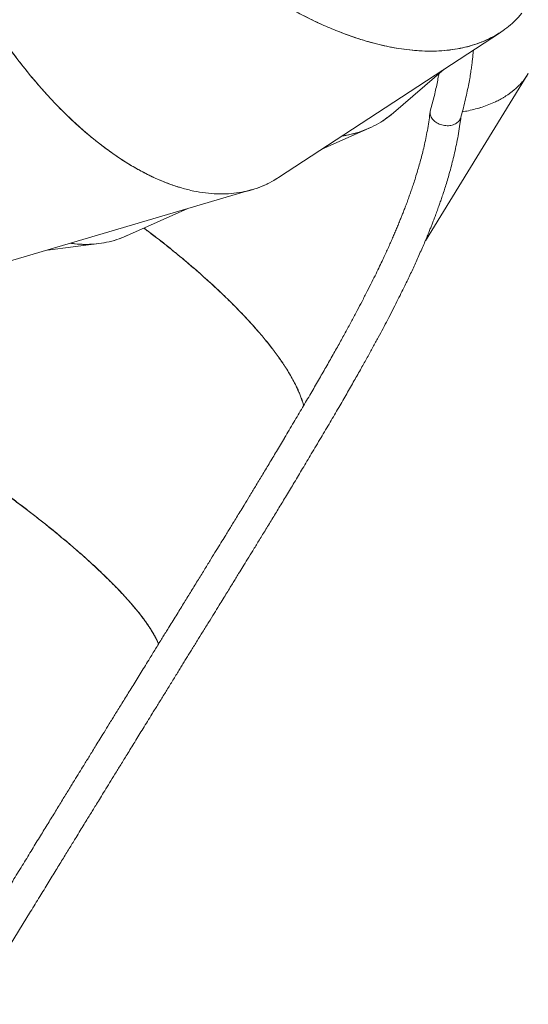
# Model space of a CAD drawing. Extents: x 5459245 to 5462690, y 5971016 to 5972523.
# Tile 40 of 136: x 5462442.377 to 5462442.923, y 5972212.145 to 5972213.203. Entities that reach past the tile are written whole.
import ezdxf

# ---------------------------------------------------------------- set-up
doc = ezdxf.new("R2010")
doc.units = 0
doc.layers.add('A_MAŁA ARCHITEKTURA', color=195, linetype='CONTINUOUS', lineweight=9)

# ---------------------------------------------------------------- blocks, each defined once
blk = doc.blocks.new('MEGA')
at = {"layer": 'A_MAŁA ARCHITEKTURA'}
for p, q in [((5462443.0462, 5972218.2195), (5462443.2578, 5972218.0293)), ((5462443.0875, 5972218.1824), (5462443.1222, 5972218.1392)), ((5462443.145, 5972218.1181), (5462443.2043, 5972218.0774)), ((5462443.2837, 5972218.0121), (5462443.5412, 5972217.891)), ((5462443.3339, 5972217.9885), (5462443.3797, 5972217.9571)), ((5462443.4076, 5972217.9435), (5462443.4761, 5972217.9216)), ((5462443.3085, 5972217.8423), (5462443.5192, 5972217.8423)), ((5462439.6789, 5972217.8256), (5462442.4728, 5972217.8256))]:
    blk.add_line(p, q, dxfattribs=at)
for points, knots in [([(5462443.2191, 5972218.0972), (5462443.2184, 5972218.0998), (5462443.2168, 5972218.1059), (5462443.215, 5972218.116), (5462443.2134, 5972218.1273), (5462443.2124, 5972218.1392), (5462443.2118, 5972218.1514), (5462443.2118, 5972218.1625), (5462443.2122, 5972218.1723), (5462443.2127, 5972218.1808), (5462443.2134, 5972218.1894), (5462443.2144, 5972218.1983), (5462443.2156, 5972218.2074), (5462443.2171, 5972218.2172), (5462443.219, 5972218.2279), (5462443.2214, 5972218.2394), (5462443.2242, 5972218.2513), (5462443.2273, 5972218.2635), (5462443.2308, 5972218.2757), (5462443.2341, 5972218.2861), (5462443.237, 5972218.2947), (5462443.2394, 5972218.3017), (5462443.242, 5972218.3088), (5462443.2447, 5972218.3161), (5462443.2476, 5972218.3235), (5462443.2506, 5972218.331), (5462443.2538, 5972218.3387), (5462443.258, 5972218.3483), (5462443.2634, 5972218.36), (5462443.27, 5972218.3736), (5462443.2757, 5972218.3849), (5462443.2803, 5972218.3936), (5462443.2839, 5972218.4001), (5462443.2875, 5972218.4066), (5462443.2911, 5972218.4128), (5462443.2942, 5972218.4181), (5462443.2969, 5972218.4227), (5462443.2996, 5972218.4271), (5462443.3025, 5972218.4318), (5462443.3056, 5972218.4367), (5462443.309, 5972218.4422), (5462443.3129, 5972218.4481), (5462443.3169, 5972218.4542), (5462443.3208, 5972218.4598), (5462443.3242, 5972218.4648), (5462443.3271, 5972218.469), (5462443.3295, 5972218.4723), (5462443.3308, 5972218.4742), (5462443.3314, 5972218.475)], [0, 0, 0, 0, 0.027644, 0.063342, 0.099386, 0.13578, 0.172523, 0.208595, 0.231893, 0.255417, 0.279165, 0.303138, 0.327337, 0.351762, 0.38084, 0.410456, 0.44061, 0.471303, 0.502534, 0.531979, 0.548934, 0.566184, 0.583729, 0.601569, 0.619704, 0.638135, 0.65686, 0.675881, 0.708576, 0.742974, 0.776038, 0.791558, 0.807685, 0.82442, 0.840635, 0.853931, 0.864329, 0.875478, 0.887377, 0.900028, 0.91343, 0.929443, 0.945359, 0.960741, 0.973896, 0.984824, 0.993525, 1, 1, 1, 1]), ([(5462443.2987, 5972218.4256), (5462443.2965, 5972218.422), (5462443.2923, 5972218.4149), (5462443.2864, 5972218.4047), (5462443.2809, 5972218.3946), (5462443.2754, 5972218.3844), (5462443.27, 5972218.3737), (5462443.2647, 5972218.3628), (5462443.2602, 5972218.353), (5462443.2562, 5972218.3442), (5462443.253, 5972218.3366), (5462443.2499, 5972218.3292), (5462443.247, 5972218.3219), (5462443.2442, 5972218.3148), (5462443.2416, 5972218.3078), (5462443.2391, 5972218.301), (5462443.2361, 5972218.2922), (5462443.2326, 5972218.2816), (5462443.2289, 5972218.2691), (5462443.2256, 5972218.257), (5462443.2227, 5972218.2452), (5462443.2201, 5972218.2336), (5462443.2179, 5972218.2222), (5462443.2161, 5972218.2109), (5462443.2146, 5972218.2001), (5462443.2134, 5972218.1896), (5462443.2126, 5972218.1794), (5462443.2119, 5972218.1671), (5462443.2117, 5972218.153), (5462443.2124, 5972218.1374), (5462443.2139, 5972218.1225), (5462443.2163, 5972218.1082), (5462443.2195, 5972218.0947), (5462443.2235, 5972218.0819), (5462443.2284, 5972218.07), (5462443.234, 5972218.0589), (5462443.2405, 5972218.0486), (5462443.2477, 5972218.0394), (5462443.2556, 5972218.031), (5462443.2643, 5972218.0236), (5462443.2736, 5972218.0172), (5462443.2803, 5972218.0138), (5462443.2837, 5972218.0121)], [0, 0, 0, 0, 0.021397, 0.041159, 0.059285, 0.079279, 0.100059, 0.119873, 0.141168, 0.155678, 0.169933, 0.183933, 0.197677, 0.211165, 0.224398, 0.237376, 0.250098, 0.274428, 0.298304, 0.321727, 0.344696, 0.367213, 0.390613, 0.413071, 0.435258, 0.457174, 0.478819, 0.500193, 0.536513, 0.572356, 0.607726, 0.643316, 0.679262, 0.714914, 0.750274, 0.786186, 0.821948, 0.857563, 0.893189, 0.928925, 0.964647, 1, 1, 1, 1]), ([(5462443.5435, 5972217.8901), (5462443.5427, 5972217.8904), (5462443.5389, 5972217.8919), (5462443.5323, 5972217.8956), (5462443.5237, 5972217.9011), (5462443.5155, 5972217.9076), (5462443.5076, 5972217.9148), (5462443.5002, 5972217.9229), (5462443.4931, 5972217.9317), (5462443.4865, 5972217.9414), (5462443.4805, 5972217.9514), (5462443.4752, 5972217.9617), (5462443.4704, 5972217.9721), (5462443.466, 5972217.9831), (5462443.4619, 5972217.9947), (5462443.4587, 5972218.0053), (5462443.4562, 5972218.0148), (5462443.4543, 5972218.023), (5462443.4525, 5972218.0315), (5462443.4508, 5972218.0403), (5462443.4493, 5972218.0493), (5462443.448, 5972218.0592), (5462443.4467, 5972218.07), (5462443.4457, 5972218.0817), (5462443.4449, 5972218.0938), (5462443.4444, 5972218.1064), (5462443.4443, 5972218.1191), (5462443.4444, 5972218.1301), (5462443.4446, 5972218.1391), (5462443.4449, 5972218.1465), (5462443.4453, 5972218.1541), (5462443.4458, 5972218.1619), (5462443.4465, 5972218.1698), (5462443.4472, 5972218.1779), (5462443.4481, 5972218.1861), (5462443.4493, 5972218.1965), (5462443.451, 5972218.2093), (5462443.4534, 5972218.2242), (5462443.4557, 5972218.2366), (5462443.4576, 5972218.2463), (5462443.4591, 5972218.2536), (5462443.4607, 5972218.2609), (5462443.4623, 5972218.2678), (5462443.4638, 5972218.2738), (5462443.465, 5972218.279), (5462443.4663, 5972218.284), (5462443.4677, 5972218.2893), (5462443.4693, 5972218.2949), (5462443.471, 5972218.3012), (5462443.473, 5972218.3079), (5462443.4751, 5972218.3149), (5462443.4772, 5972218.3214), (5462443.479, 5972218.3272), (5462443.4806, 5972218.332), (5462443.4819, 5972218.3358), (5462443.4827, 5972218.338), (5462443.483, 5972218.339)], [0, 0, 0, 0, 0.007961, 0.038825, 0.069779, 0.100825, 0.131964, 0.162663, 0.193562, 0.224663, 0.255965, 0.283281, 0.310862, 0.33871, 0.366825, 0.394427, 0.412254, 0.430254, 0.448426, 0.46677, 0.485287, 0.503976, 0.526226, 0.548888, 0.571962, 0.595448, 0.619346, 0.641876, 0.65485, 0.668049, 0.681475, 0.695126, 0.709002, 0.723105, 0.737434, 0.751988, 0.777006, 0.803327, 0.828627, 0.840503, 0.852843, 0.865648, 0.878056, 0.88823, 0.896186, 0.904717, 0.913823, 0.923503, 0.933758, 0.94601, 0.958189, 0.969959, 0.980025, 0.988388, 0.995046, 1, 1, 1, 1]), ([(5462443.4712, 5972218.3017), (5462443.4703, 5972218.2987), (5462443.4687, 5972218.2929), (5462443.4665, 5972218.2845), (5462443.4645, 5972218.2769), (5462443.4628, 5972218.2698), (5462443.4611, 5972218.2625), (5462443.4591, 5972218.2534), (5462443.4568, 5972218.2427), (5462443.4546, 5972218.2306), (5462443.4527, 5972218.2196), (5462443.4511, 5972218.2093), (5462443.4498, 5972218.2002), (5462443.4486, 5972218.1911), (5462443.4476, 5972218.182), (5462443.4467, 5972218.1728), (5462443.446, 5972218.1638), (5462443.4453, 5972218.1532), (5462443.4447, 5972218.1412), (5462443.4443, 5972218.1277), (5462443.4443, 5972218.1148), (5462443.4446, 5972218.1022), (5462443.4451, 5972218.0899), (5462443.4459, 5972218.0785), (5462443.4469, 5972218.068), (5462443.448, 5972218.0586), (5462443.4493, 5972218.0493), (5462443.4508, 5972218.0404), (5462443.4524, 5972218.0318), (5462443.4544, 5972218.0221), (5462443.457, 5972218.0116), (5462443.4602, 5972218.0004), (5462443.4636, 5972217.9897), (5462443.4674, 5972217.9795), (5462443.4718, 5972217.9688), (5462443.477, 5972217.9579), (5462443.4831, 5972217.9469), (5462443.4896, 5972217.9367), (5462443.4965, 5972217.9273), (5462443.5039, 5972217.9187), (5462443.5117, 5972217.9109), (5462443.5198, 5972217.904), (5462443.5284, 5972217.898), (5462443.5372, 5972217.8928), (5462443.5465, 5972217.8885), (5462443.556, 5972217.8852), (5462443.5642, 5972217.8831), (5462443.5693, 5972217.8824), (5462443.571, 5972217.8822)], [0, 0, 0, 0, 0.015131, 0.029061, 0.04179, 0.05332, 0.06455, 0.078258, 0.098776, 0.118042, 0.138446, 0.154158, 0.169409, 0.1842, 0.20013, 0.215765, 0.231068, 0.246041, 0.270094, 0.293647, 0.316699, 0.339252, 0.361304, 0.384322, 0.402792, 0.421057, 0.439119, 0.456977, 0.47463, 0.49208, 0.517185, 0.542039, 0.566643, 0.590996, 0.615099, 0.64622, 0.677096, 0.707727, 0.738115, 0.769065, 0.799884, 0.830572, 0.861131, 0.891923, 0.922689, 0.95343, 0.984147, 1, 1, 1, 1]), ([(5462442.8466, 5972218.2229), (5462442.8465, 5972218.216), (5462442.8465, 5972218.202), (5462442.8461, 5972218.1811), (5462442.8455, 5972218.1603), (5462442.8447, 5972218.1398), (5462442.8436, 5972218.1195), (5462442.8423, 5972218.0994), (5462442.8409, 5972218.0812), (5462442.8394, 5972218.0648), (5462442.8379, 5972218.0501), (5462442.8363, 5972218.0356), (5462442.8345, 5972218.0214), (5462442.8328, 5972218.0093), (5462442.8313, 5972217.9991), (5462442.83, 5972217.9906), (5462442.8286, 5972217.9821), (5462442.8271, 5972217.9739), (5462442.8256, 5972217.9657), (5462442.8239, 5972217.9572), (5462442.822, 5972217.9484), (5462442.8199, 5972217.9393), (5462442.8178, 5972217.9304), (5462442.8155, 5972217.9218), (5462442.8132, 5972217.9137), (5462442.8106, 5972217.9052), (5462442.8077, 5972217.8966), (5462442.8053, 5972217.89), (5462442.8036, 5972217.8858), (5462442.8027, 5972217.8836), (5462442.8017, 5972217.8815), (5462442.8008, 5972217.8794), (5462442.7999, 5972217.8773), (5462442.7986, 5972217.8745), (5462442.7968, 5972217.8711), (5462442.7947, 5972217.8671), (5462442.7924, 5972217.8634), (5462442.7907, 5972217.8607), (5462442.7897, 5972217.8594), (5462442.7895, 5972217.8592)], [0, 0, 0, 0, 0.042815, 0.085708, 0.128679, 0.17147, 0.214203, 0.257175, 0.300386, 0.333606, 0.367084, 0.400821, 0.434816, 0.468308, 0.489999, 0.511859, 0.533889, 0.556088, 0.578457, 0.600995, 0.62817, 0.65575, 0.683735, 0.712124, 0.740918, 0.768405, 0.804323, 0.841311, 0.851177, 0.861115, 0.871128, 0.881213, 0.891372, 0.901605, 0.923617, 0.946405, 0.969969, 0.994309, 1, 1, 1, 1]), ([(5462442.8464, 5972218.2229), (5462442.8464, 5972218.2215), (5462442.8464, 5972218.2189), (5462442.8464, 5972218.2152), (5462442.8464, 5972218.2118), (5462442.8463, 5972218.2082), (5462442.8463, 5972218.2045), (5462442.8463, 5972218.2008), (5462442.8461, 5972218.1916), (5462442.8459, 5972218.1776), (5462442.8453, 5972218.159), (5462442.8446, 5972218.1419), (5462442.8438, 5972218.1256), (5462442.8428, 5972218.1101), (5462442.8418, 5972218.0947), (5462442.8405, 5972218.0795), (5462442.8392, 5972218.0645), (5462442.8377, 5972218.0498), (5462442.8361, 5972218.0353), (5462442.8343, 5972218.0211), (5462442.8326, 5972218.009), (5462442.8311, 5972217.9987), (5462442.8298, 5972217.9902), (5462442.8284, 5972217.9818), (5462442.8269, 5972217.9735), (5462442.8254, 5972217.9654), (5462442.8237, 5972217.9569), (5462442.8218, 5972217.9481), (5462442.8198, 5972217.939), (5462442.8176, 5972217.9301), (5462442.8153, 5972217.9215), (5462442.813, 5972217.9133), (5462442.8104, 5972217.9049), (5462442.8075, 5972217.8963), (5462442.8051, 5972217.8897), (5462442.8034, 5972217.8855), (5462442.8025, 5972217.8833), (5462442.8015, 5972217.8812), (5462442.8006, 5972217.8791), (5462442.7997, 5972217.877), (5462442.7984, 5972217.8743), (5462442.7966, 5972217.8708), (5462442.7945, 5972217.8669), (5462442.7922, 5972217.8631), (5462442.7905, 5972217.8606), (5462442.7896, 5972217.8593), (5462442.7895, 5972217.8592)], [0, 0, 0, 0, 0.00901, 0.016066, 0.022504, 0.029985, 0.037764, 0.045334, 0.052895, 0.094379, 0.131465, 0.168421, 0.201359, 0.234439, 0.267662, 0.301028, 0.334293, 0.367818, 0.401602, 0.435646, 0.469185, 0.490905, 0.512795, 0.534856, 0.557087, 0.579488, 0.602059, 0.629269, 0.656886, 0.684909, 0.71334, 0.742178, 0.7697, 0.805662, 0.842702, 0.852582, 0.862536, 0.872564, 0.882666, 0.892842, 0.903092, 0.925118, 0.947928, 0.971521, 0.995898, 1, 1, 1, 1]), ([(5462443.1461, 5972218.1174), (5462443.1434, 5972218.1193), (5462443.1376, 5972218.1233), (5462443.1296, 5972218.1306), (5462443.1223, 5972218.1387), (5462443.1161, 5972218.1473), (5462443.1109, 5972218.1559), (5462443.108, 5972218.1622), (5462443.1065, 5972218.1653)], [0, 0, 0, 0, 0.1579552, 0.3407412, 0.5234613, 0.6827172, 0.84244, 1, 1, 1, 1]), ([(5462443.1067, 5972218.1651), (5462443.1073, 5972218.1638), (5462443.1093, 5972218.1588), (5462443.1139, 5972218.1508), (5462443.1203, 5972218.1412), (5462443.1277, 5972218.1326), (5462443.1358, 5972218.1247), (5462443.1419, 5972218.1203), (5462443.145, 5972218.1181)], [0, 0, 0, 0, 0.064803, 0.252609, 0.439857, 0.626774, 0.814141, 1, 1, 1, 1]), ([(5462443.1617, 5972218.1066), (5462443.1615, 5972218.1046), (5462443.1608, 5972218.0976), (5462443.1596, 5972218.0858), (5462443.1579, 5972218.0722), (5462443.1563, 5972218.0596), (5462443.1546, 5972218.0481), (5462443.1528, 5972218.0367), (5462443.1509, 5972218.0255), (5462443.1488, 5972218.0144), (5462443.1468, 5972218.0042), (5462443.1448, 5972217.9948), (5462443.1429, 5972217.9861), (5462443.1408, 5972217.9776), (5462443.1387, 5972217.9692), (5462443.1365, 5972217.961), (5462443.1342, 5972217.9529), (5462443.1311, 5972217.9428), (5462443.1271, 5972217.9309), (5462443.1234, 5972217.921), (5462443.1208, 5972217.9145), (5462443.1195, 5972217.9111), (5462443.118, 5972217.9079), (5462443.1166, 5972217.9046), (5462443.1152, 5972217.9015), (5462443.1131, 5972217.897), (5462443.1102, 5972217.8914), (5462443.1066, 5972217.8848), (5462443.1037, 5972217.88), (5462443.1015, 5972217.8766), (5462443.1002, 5972217.8747), (5462443.0989, 5972217.8727), (5462443.0975, 5972217.8708), (5462443.0961, 5972217.8689), (5462443.0947, 5972217.8671), (5462443.0926, 5972217.8645), (5462443.0907, 5972217.8623), (5462443.0893, 5972217.861), (5462443.0891, 5972217.8607)], [0, 0, 0, 0, 0.017384, 0.060328, 0.103461, 0.138511, 0.173793, 0.209308, 0.245054, 0.281032, 0.317242, 0.34699, 0.377002, 0.407278, 0.437818, 0.468623, 0.499692, 0.531025, 0.588903, 0.648317, 0.664134, 0.680057, 0.696084, 0.712217, 0.728456, 0.7448, 0.782323, 0.82094, 0.86065, 0.874269, 0.888011, 0.901878, 0.915868, 0.929983, 0.944221, 0.958584, 0.993774, 1, 1, 1, 1]), ([(5462443.1618, 5972218.1065), (5462443.1616, 5972218.1046), (5462443.161, 5972218.0976), (5462443.1597, 5972218.0859), (5462443.1581, 5972218.0723), (5462443.1564, 5972218.0597), (5462443.1548, 5972218.0482), (5462443.153, 5972218.0368), (5462443.151, 5972218.0256), (5462443.149, 5972218.0145), (5462443.147, 5972218.0043), (5462443.145, 5972217.9948), (5462443.143, 5972217.9862), (5462443.141, 5972217.9777), (5462443.1388, 5972217.9693), (5462443.1366, 5972217.9611), (5462443.1343, 5972217.953), (5462443.1312, 5972217.9429), (5462443.1273, 5972217.931), (5462443.1236, 5972217.921), (5462443.1209, 5972217.9145), (5462443.1196, 5972217.9112), (5462443.1182, 5972217.9079), (5462443.1167, 5972217.9047), (5462443.1153, 5972217.9015), (5462443.1132, 5972217.8971), (5462443.1103, 5972217.8915), (5462443.1067, 5972217.8849), (5462443.1038, 5972217.88), (5462443.1016, 5972217.8767), (5462443.1003, 5972217.8747), (5462443.0989, 5972217.8727), (5462443.0976, 5972217.8708), (5462443.0962, 5972217.869), (5462443.0948, 5972217.8672), (5462443.0926, 5972217.8646), (5462443.0908, 5972217.8624), (5462443.0893, 5972217.861), (5462443.0891, 5972217.8607)], [0, 0, 0, 0, 0.016831, 0.059785, 0.102928, 0.137988, 0.173279, 0.208802, 0.244556, 0.280543, 0.316762, 0.346517, 0.376537, 0.406821, 0.437369, 0.468181, 0.499257, 0.530598, 0.588491, 0.64792, 0.663741, 0.679667, 0.695698, 0.711835, 0.728077, 0.744425, 0.781959, 0.820586, 0.860306, 0.873928, 0.887674, 0.901543, 0.915537, 0.929654, 0.943896, 0.958261, 0.993466, 1, 1, 1, 1]), ([(5462443.285, 5972218.0115), (5462443.282, 5972218.013), (5462443.2756, 5972218.016), (5462443.2665, 5972218.0221), (5462443.2601, 5972218.027), (5462443.257, 5972218.03), (5462443.2567, 5972218.0304)], [0, 0, 0, 0, 0.291341, 0.624061, 0.956661, 1, 1, 1, 1]), ([(5462443.4089, 5972217.9431), (5462443.4058, 5972217.9441), (5462443.399, 5972217.9463), (5462443.3892, 5972217.9511), (5462443.3799, 5972217.9567), (5462443.3715, 5972217.9631), (5462443.364, 5972217.9698), (5462443.3594, 5972217.975), (5462443.3571, 5972217.9776)], [0, 0, 0, 0, 0.159719, 0.342122, 0.52446, 0.683382, 0.84277, 1, 1, 1, 1]), ([(5462443.3574, 5972217.9775), (5462443.3583, 5972217.9764), (5462443.3617, 5972217.9721), (5462443.3683, 5972217.9658), (5462443.3773, 5972217.9585), (5462443.3868, 5972217.9524), (5462443.3969, 5972217.9472), (5462443.404, 5972217.9447), (5462443.4076, 5972217.9435)], [0, 0, 0, 0, 0.065438, 0.252371, 0.439366, 0.626939, 0.814437, 1, 1, 1, 1]), ([(5462443.4688, 5972217.924), (5462443.4681, 5972217.9237), (5462443.4654, 5972217.9226), (5462443.4604, 5972217.9207), (5462443.4536, 5972217.9183), (5462443.4462, 5972217.9158), (5462443.4385, 5972217.9134), (5462443.4332, 5972217.9119), (5462443.4306, 5972217.9111)], [0, 0, 0, 0, 0.055353, 0.222601, 0.402696, 0.595686, 0.801612, 1, 1, 1, 1]), ([(5462443.4293, 5972217.9107), (5462443.4266, 5972217.9094), (5462443.421, 5972217.9069), (5462443.4126, 5972217.9034), (5462443.4043, 5972217.9002), (5462443.3963, 5972217.8974), (5462443.3886, 5972217.8948), (5462443.3814, 5972217.8926), (5462443.3745, 5972217.8906), (5462443.3676, 5972217.8887), (5462443.3608, 5972217.8869), (5462443.3541, 5972217.8852), (5462443.3481, 5972217.8839), (5462443.3427, 5972217.8827), (5462443.3373, 5972217.8815), (5462443.3319, 5972217.8804), (5462443.3265, 5972217.8794), (5462443.3216, 5972217.8785), (5462443.317, 5972217.8777), (5462443.3123, 5972217.8769), (5462443.3073, 5972217.876), (5462443.302, 5972217.8752), (5462443.2966, 5972217.8744), (5462443.2911, 5972217.8736), (5462443.2856, 5972217.8729), (5462443.2799, 5972217.8721), (5462443.2738, 5972217.8714), (5462443.267, 5972217.8706), (5462443.2591, 5972217.8697), (5462443.2502, 5972217.8688), (5462443.2403, 5972217.8679), (5462443.2292, 5972217.867), (5462443.2177, 5972217.8661), (5462443.2059, 5972217.8653), (5462443.1938, 5972217.8645), (5462443.1808, 5972217.8638), (5462443.1669, 5972217.8631), (5462443.1521, 5972217.8625), (5462443.1367, 5972217.862), (5462443.1207, 5972217.8615), (5462443.104, 5972217.8611), (5462443.0865, 5972217.8607), (5462443.0681, 5972217.8604), (5462443.0554, 5972217.8602), (5462443.0489, 5972217.8601)], [0, 0, 0, 0, 0.026857, 0.054854, 0.081376, 0.106427, 0.130007, 0.152114, 0.172742, 0.191889, 0.21385, 0.233451, 0.250682, 0.265806, 0.279913, 0.296558, 0.311725, 0.325408, 0.3377, 0.350337, 0.364311, 0.378898, 0.393511, 0.40815, 0.423084, 0.438048, 0.453499, 0.471426, 0.492058, 0.514954, 0.540456, 0.568567, 0.599289, 0.627408, 0.657413, 0.689309, 0.723105, 0.758807, 0.796426, 0.83366, 0.87262, 0.91332, 0.955773, 1, 1, 1, 1]), ([(5462443.4306, 5972217.9111), (5462443.4306, 5972217.9111), (5462443.4299, 5972217.911), (5462443.4286, 5972217.9103), (5462443.4269, 5972217.9092), (5462443.4254, 5972217.9075), (5462443.4242, 5972217.9055), (5462443.4233, 5972217.9032), (5462443.4228, 5972217.9007), (5462443.4227, 5972217.898), (5462443.4229, 5972217.8962), (5462443.423, 5972217.8952), (5462443.423, 5972217.8952)], [0, 0, 0, 0, 0.00198, 0.124344, 0.250266, 0.372803, 0.498904, 0.621527, 0.747711, 0.870333, 0.99651, 1, 1, 1, 1]), ([(5462443.441, 5972217.8793), (5462443.4436, 5972217.88), (5462443.4494, 5972217.8817), (5462443.458, 5972217.8845), (5462443.4666, 5972217.8874), (5462443.4744, 5972217.8902), (5462443.4815, 5972217.8929), (5462443.4878, 5972217.8955), (5462443.4933, 5972217.8979), (5462443.4982, 5972217.9001), (5462443.5025, 5972217.9021), (5462443.5062, 5972217.904), (5462443.5086, 5972217.9052), (5462443.5097, 5972217.9057), (5462443.5098, 5972217.9058)], [0, 0, 0, 0, 0.109933, 0.239367, 0.360147, 0.472273, 0.57572, 0.670302, 0.751301, 0.824391, 0.889593, 0.946922, 0.99639, 1, 1, 1, 1]), ([(5462443.4409, 5972217.8793), (5462443.4406, 5972217.8792), (5462443.4395, 5972217.8789), (5462443.4377, 5972217.8788), (5462443.4355, 5972217.8792), (5462443.4333, 5972217.88), (5462443.4312, 5972217.8813), (5462443.4292, 5972217.8829), (5462443.4274, 5972217.8849), (5462443.4258, 5972217.8872), (5462443.4245, 5972217.8897), (5462443.4236, 5972217.8924), (5462443.4232, 5972217.8942), (5462443.423, 5972217.8952), (5462443.423, 5972217.8952)], [0, 0, 0, 0, 0.051473, 0.147167, 0.240254, 0.336046, 0.429265, 0.525195, 0.618531, 0.714582, 0.807933, 0.903992, 0.997343, 1, 1, 1, 1]), ([(5462443.0493, 5972217.8266), (5462443.0561, 5972217.8267), (5462443.0694, 5972217.8269), (5462443.0886, 5972217.8272), (5462443.1068, 5972217.8276), (5462443.124, 5972217.8281), (5462443.1402, 5972217.8286), (5462443.1551, 5972217.8291), (5462443.1688, 5972217.8297), (5462443.1814, 5972217.8303), (5462443.1932, 5972217.8309), (5462443.2042, 5972217.8316), (5462443.2151, 5972217.8323), (5462443.2259, 5972217.8331), (5462443.2365, 5972217.834), (5462443.2463, 5972217.8348), (5462443.2574, 5972217.8359), (5462443.27, 5972217.8372), (5462443.2818, 5972217.8386), (5462443.2913, 5972217.8399), (5462443.2986, 5972217.8409), (5462443.3055, 5972217.8419), (5462443.3119, 5972217.8429), (5462443.3174, 5972217.8438), (5462443.3221, 5972217.8446), (5462443.3265, 5972217.8453), (5462443.3311, 5972217.8462), (5462443.3361, 5972217.8471), (5462443.3417, 5972217.8482), (5462443.3471, 5972217.8494), (5462443.3524, 5972217.8505), (5462443.3575, 5972217.8517), (5462443.3631, 5972217.853), (5462443.3694, 5972217.8545), (5462443.3763, 5972217.8563), (5462443.3837, 5972217.8584), (5462443.3914, 5972217.8606), (5462443.3994, 5972217.8631), (5462443.4076, 5972217.8659), (5462443.4163, 5972217.8689), (5462443.4253, 5972217.8724), (5462443.4338, 5972217.8759), (5462443.4392, 5972217.8784), (5462443.4415, 5972217.8794)], [0, 0, 0, 0, 0.045554, 0.089092, 0.130629, 0.170184, 0.207768, 0.243389, 0.275185, 0.305247, 0.333579, 0.360182, 0.385054, 0.413714, 0.439669, 0.463487, 0.486935, 0.523295, 0.559069, 0.578144, 0.597051, 0.615672, 0.632518, 0.647134, 0.659513, 0.670297, 0.682446, 0.696059, 0.71115, 0.727709, 0.740435, 0.754281, 0.769912, 0.78734, 0.806565, 0.827584, 0.850401, 0.872896, 0.896907, 0.922441, 0.949508, 0.978117, 1, 1, 1, 1]), ([(5462443.5192, 5972217.8424), (5462443.5186, 5972217.8424), (5462443.5162, 5972217.8424), (5462443.5121, 5972217.8426), (5462443.5071, 5972217.8433), (5462443.5032, 5972217.8441), (5462443.5002, 5972217.8449), (5462443.498, 5972217.8455), (5462443.4957, 5972217.8463), (5462443.4931, 5972217.8472), (5462443.4903, 5972217.8483), (5462443.4875, 5972217.8495), (5462443.4849, 5972217.8508), (5462443.4822, 5972217.8521), (5462443.4797, 5972217.8535), (5462443.4772, 5972217.855), (5462443.4736, 5972217.8573), (5462443.4687, 5972217.8607), (5462443.4628, 5972217.8654), (5462443.4572, 5972217.8705), (5462443.4519, 5972217.8757), (5462443.4486, 5972217.8794), (5462443.4471, 5972217.8811)], [0, 0, 0, 0, 0.023813, 0.097683, 0.164455, 0.224128, 0.255968, 0.285344, 0.312254, 0.350789, 0.389533, 0.427326, 0.464168, 0.50006, 0.535001, 0.568992, 0.602033, 0.688309, 0.771644, 0.852038, 0.933542, 1, 1, 1, 1]), ([(5462443.5192, 5972217.8424), (5462443.5186, 5972217.8424), (5462443.5162, 5972217.8424), (5462443.5121, 5972217.8426), (5462443.5071, 5972217.8433), (5462443.5032, 5972217.8441), (5462443.5002, 5972217.8449), (5462443.498, 5972217.8455), (5462443.4957, 5972217.8463), (5462443.4931, 5972217.8472), (5462443.4903, 5972217.8483), (5462443.4875, 5972217.8495), (5462443.4848, 5972217.8508), (5462443.4822, 5972217.8521), (5462443.4797, 5972217.8535), (5462443.4772, 5972217.855), (5462443.4735, 5972217.8573), (5462443.4687, 5972217.8607), (5462443.4628, 5972217.8654), (5462443.4571, 5972217.8706), (5462443.4519, 5972217.8757), (5462443.4486, 5972217.8794), (5462443.4471, 5972217.8811)], [0, 0, 0, 0, 0.024394, 0.098218, 0.164968, 0.224644, 0.256499, 0.285896, 0.312837, 0.35137, 0.39011, 0.427902, 0.464744, 0.500637, 0.535581, 0.569575, 0.60262, 0.688895, 0.77223, 0.852627, 0.934074, 1, 1, 1, 1]), ([(5462442.7693, 5972217.8592), (5462442.7663, 5972217.8592), (5462442.7605, 5972217.8592), (5462442.7518, 5972217.8592), (5462442.7435, 5972217.8592), (5462442.7354, 5972217.8592), (5462442.7276, 5972217.8592), (5462442.7201, 5972217.8592), (5462442.711, 5972217.8593), (5462442.7006, 5972217.8593), (5462442.689, 5972217.8593), (5462442.6787, 5972217.8593), (5462442.6697, 5972217.8593), (5462442.6618, 5972217.8593), (5462442.6547, 5972217.8593), (5462442.6483, 5972217.8593), (5462442.6423, 5972217.8593), (5462442.6354, 5972217.8593), (5462442.627, 5972217.8593), (5462442.6168, 5972217.8593), (5462442.6052, 5972217.8593), (5462442.5924, 5972217.8593), (5462442.5783, 5972217.8592), (5462442.5632, 5972217.8592), (5462442.5472, 5972217.8592), (5462442.5302, 5972217.8591), (5462442.5121, 5972217.8591), (5462442.4929, 5972217.8591), (5462442.4796, 5972217.8591), (5462442.4728, 5972217.8591)], [0, 0, 0, 0, 0.030611, 0.060269, 0.088927, 0.116588, 0.143252, 0.168919, 0.193592, 0.236244, 0.275558, 0.311535, 0.34084, 0.367488, 0.391482, 0.412821, 0.431856, 0.452476, 0.482574, 0.516989, 0.555721, 0.598771, 0.646142, 0.697838, 0.750547, 0.80711, 0.867532, 0.931824, 1, 1, 1, 1]), ([(5462443.0487, 5972217.8601), (5462443.0432, 5972217.86), (5462443.0324, 5972217.8598), (5462443.0168, 5972217.8596), (5462443.0022, 5972217.8595), (5462442.9886, 5972217.8593), (5462442.9762, 5972217.8593), (5462442.9656, 5972217.8592), (5462442.9567, 5972217.8592), (5462442.9494, 5972217.8592), (5462442.9427, 5972217.8591), (5462442.9368, 5972217.8591), (5462442.9311, 5972217.8591), (5462442.9247, 5972217.8591), (5462442.9167, 5972217.8591), (5462442.9071, 5972217.8591), (5462442.8962, 5972217.8591), (5462442.884, 5972217.8591), (5462442.8706, 5972217.8591), (5462442.8566, 5972217.8591), (5462442.842, 5972217.8591), (5462442.827, 5972217.8591), (5462442.8147, 5972217.8591), (5462442.8055, 5972217.8592), (5462442.7998, 5972217.8592), (5462442.7939, 5972217.8592), (5462442.7879, 5972217.8592), (5462442.7818, 5972217.8592), (5462442.7756, 5972217.8592), (5462442.7714, 5972217.8592), (5462442.7693, 5972217.8592)], [0, 0, 0, 0, 0.062675, 0.121023, 0.175056, 0.224779, 0.270197, 0.31131, 0.340593, 0.36722, 0.391192, 0.412507, 0.431532, 0.452166, 0.482278, 0.516706, 0.555451, 0.598515, 0.645903, 0.697622, 0.746724, 0.799191, 0.855029, 0.874592, 0.894539, 0.914871, 0.935587, 0.956688, 0.978175, 1, 1, 1, 1]), ([(5462442.4728, 5972217.8256), (5462442.4791, 5972217.8256), (5462442.4912, 5972217.8256), (5462442.5087, 5972217.8256), (5462442.5249, 5972217.8257), (5462442.5398, 5972217.8257), (5462442.5534, 5972217.8257), (5462442.5649, 5972217.8257), (5462442.5746, 5972217.8257), (5462442.5825, 5972217.8258), (5462442.5897, 5972217.8258), (5462442.5961, 5972217.8258), (5462442.6021, 5972217.8258), (5462442.6087, 5972217.8258), (5462442.6164, 5972217.8258), (5462442.6253, 5972217.8258), (5462442.6353, 5972217.8258), (5462442.6462, 5972217.8258), (5462442.6582, 5972217.8258), (5462442.6717, 5972217.8258), (5462442.6869, 5972217.8258), (5462442.7039, 5972217.8258), (5462442.7174, 5972217.8258), (5462442.7272, 5972217.8258), (5462442.7329, 5972217.8257), (5462442.7387, 5972217.8257), (5462442.7446, 5972217.8257), (5462442.7506, 5972217.8257), (5462442.7567, 5972217.8257), (5462442.7629, 5972217.8257), (5462442.7671, 5972217.8257), (5462442.7692, 5972217.8257)], [0, 0, 0, 0, 0.0628246, 0.1212829, 0.1753919, 0.2251653, 0.2706148, 0.3117514, 0.341052, 0.3676967, 0.3916872, 0.4130251, 0.4320526, 0.4526496, 0.4792885, 0.5093668, 0.5428857, 0.5798468, 0.6202517, 0.6641031, 0.7173129, 0.7748583, 0.8367537, 0.8558227, 0.875271, 0.8950991, 0.9153074, 0.9358964, 0.9568666, 0.9782186, 1, 1, 1, 1]), ([(5462442.7692, 5972217.8257), (5462442.7712, 5972217.8257), (5462442.775, 5972217.8257), (5462442.7808, 5972217.8257), (5462442.7864, 5972217.8257), (5462442.7918, 5972217.8257), (5462442.7972, 5972217.8257), (5462442.8046, 5972217.8257), (5462442.814, 5972217.8257), (5462442.8256, 5972217.8257), (5462442.8372, 5972217.8256), (5462442.8484, 5972217.8256), (5462442.8583, 5972217.8256), (5462442.8671, 5972217.8256), (5462442.8746, 5972217.8256), (5462442.8814, 5972217.8256), (5462442.8875, 5972217.8256), (5462442.8932, 5972217.8256), (5462442.8998, 5972217.8256), (5462442.9078, 5972217.8256), (5462442.9174, 5972217.8256), (5462442.9283, 5972217.8256), (5462442.9403, 5972217.8256), (5462442.9534, 5972217.8257), (5462442.9674, 5972217.8257), (5462442.9821, 5972217.8258), (5462442.9976, 5972217.8259), (5462443.014, 5972217.8261), (5462443.0314, 5972217.8263), (5462443.0432, 5972217.8265), (5462443.0493, 5972217.8266)], [0, 0, 0, 0, 0.0201879, 0.0399004, 0.0591848, 0.0780414, 0.0964707, 0.1144732, 0.1552207, 0.1936031, 0.2362175, 0.2754908, 0.3114282, 0.3406985, 0.3673126, 0.3912715, 0.4125755, 0.431588, 0.4522044, 0.4822914, 0.5166897, 0.5554037, 0.5984378, 0.645798, 0.697492, 0.7502101, 0.8068027, 0.8672866, 0.9316789, 1, 1, 1, 1])]:
    blk.add_open_spline(points, degree=3, knots=knots, dxfattribs=at)

msp = doc.modelspace()

# ---------------------------------------------------------------- block references
at = {"layer": 'A_MAŁA ARCHITEKTURA', "color": 6, "rotation": 58.39971502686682}
msp.add_blockref('MEGA', (7686859.5945, -1809666.1669), dxfattribs=at)

doc.saveas('drawing.dxf')
